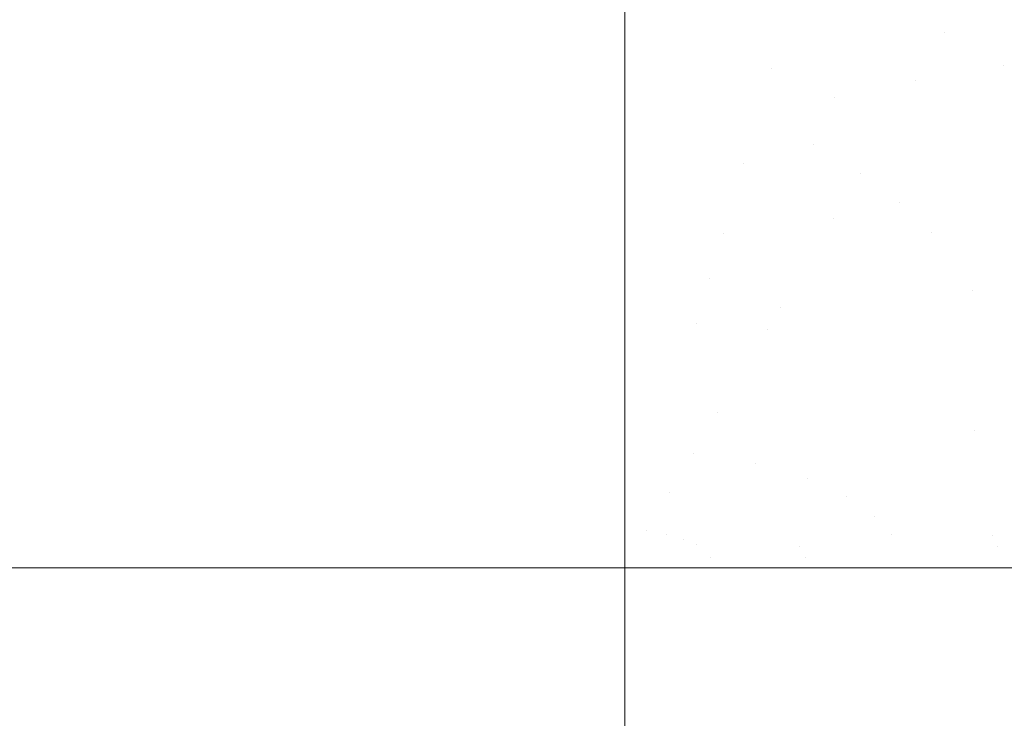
# Model space of a CAD drawing. Header units: centimetres. Extents: x -62 to 63, y 4 to 6.
# Tile 142 of 256: x -20.2918 to -20.21, y 5.8877 to 5.9457. Entities that reach past the tile are written whole.
import ezdxf

# ---------------------------------------------------------------- set-up
doc = ezdxf.new("R2010")
doc.units = ezdxf.units.CM
doc.header["$LTSCALE"] = 2.54
doc.layers.add('Lucido design-1', color=7, linetype='Continuous')

# ---------------------------------------------------------------- blocks, each defined once
blk = doc.blocks.new('Gruppo-4-1')
at = {"color": 7, "linetype": 'Continuous', "lineweight": 9}
for points, invisible_edges in [([(-20.241509, 5.948981, -2277.009471), (-20.241509, 5.945232, -2277.011463), (-61.851453, 5.945232, -2277.011463), (-61.851453, 5.948074, -2277.009953)], 10), ([(-20.241509, 5.945232, -2277.011463), (-20.241509, 5.948981, -2277.009471), (-20.227497, 5.94771, -2277.009968), (-20.22809, 5.945698, -2277.011043)], 14), ([(-20.22809, 5.945698, -2277.011043), (-20.227497, 5.94771, -2277.009968), (-20.213808, 5.946609, -2277.009968), (-20.214981, 5.944644, -2277.011043)], 15), ([(62.978378, 5.946387, -2276.233469), (-61.851453, 5.946387, -2276.233469), (-61.851453, 5.942474, -2276.231539), (62.978378, 5.942474, -2276.231539)], 5), ([(-20.214981, 5.944644, -2277.011043), (-20.213808, 5.946609, -2277.009968), (-20.20718, 5.9458, -2277.009968)], 11), ([(-20.22809, 5.945698, -2277.011043), (-20.228683, 5.943691, -2277.012058), (-20.241509, 5.945232, -2277.011463)], 11), ([(-20.214981, 5.944644, -2277.011043), (-20.216152, 5.942684, -2277.012058), (-20.228683, 5.943691, -2277.012058), (-20.22809, 5.945698, -2277.011043)], 15), ([(-20.20718, 5.9458, -2277.009968), (-20.202468, 5.942941, -2277.011043), (-20.214981, 5.944644, -2277.011043)], 11), ([(-20.241509, 5.945232, -2277.011463), (-20.241509, 5.941402, -2277.013293), (-61.851453, 5.941402, -2277.013293), (-61.851453, 5.944024, -2277.01204)], 10), ([(-61.851453, 5.944024, -2277.01204), (-61.851453, 5.945232, -2277.011463), (-20.241509, 5.945232, -2277.011463)], 10), ([(-20.241509, 5.941402, -2277.013293), (-20.241509, 5.945232, -2277.011463), (-20.228683, 5.943691, -2277.012058), (-20.229273, 5.94169, -2277.013013)], 14), ([(-20.210084, 5.941944, -2277.012058), (-20.216152, 5.942684, -2277.012058), (-20.214981, 5.944644, -2277.011043)], 11), ([(-20.210084, 5.941944, -2277.012058), (-20.214981, 5.944644, -2277.011043), (-20.202468, 5.942941, -2277.011043)], 11), ([(-20.229273, 5.94169, -2277.013013), (-20.228683, 5.943691, -2277.012058), (-20.216152, 5.942684, -2277.012058), (-20.217319, 5.940729, -2277.013013)], 15), ([(-20.202468, 5.942941, -2277.011043), (-20.204191, 5.941056, -2277.012058), (-20.210084, 5.941944, -2277.012058)], 11), ([(62.978378, 5.942474, -2276.231539), (-61.851453, 5.942474, -2276.231539), (-61.851453, 5.93848, -2276.229782), (62.978378, 5.93848, -2276.229782)], 5), ([(-20.217319, 5.940729, -2277.013013), (-20.216152, 5.942684, -2277.012058), (-20.210084, 5.941944, -2277.012058), (-20.211531, 5.940023, -2277.013013)], 15), ([(-20.241509, 5.941402, -2277.013293), (-20.241509, 5.937498, -2277.014959), (-61.851453, 5.937498, -2277.014959), (-61.851453, 5.939999, -2277.013892)], 10), ([(-61.851453, 5.939999, -2277.013892), (-61.851453, 5.941402, -2277.013293), (-20.241509, 5.941402, -2277.013293)], 10), ([(-20.229273, 5.94169, -2277.013013), (-20.229861, 5.939698, -2277.013911), (-20.241509, 5.941402, -2277.013293)], 11), ([(-20.241509, 5.937498, -2277.014959), (-20.241509, 5.941402, -2277.013293), (-20.229861, 5.939698, -2277.013911), (-20.230446, 5.937714, -2277.014752)], 14), ([(-20.224121, 5.939314, -2277.013911), (-20.229861, 5.939698, -2277.013911), (-20.229273, 5.94169, -2277.013013)], 11), ([(-20.224121, 5.939314, -2277.013911), (-20.229273, 5.94169, -2277.013013), (-20.217319, 5.940729, -2277.013013)], 11), ([(-20.211531, 5.940023, -2277.013013), (-20.210084, 5.941944, -2277.012058), (-20.204191, 5.941056, -2277.012058), (-20.205908, 5.939176, -2277.013013)], 15), ([(-20.217319, 5.940729, -2277.013013), (-20.218481, 5.938783, -2277.013911), (-20.224121, 5.939314, -2277.013911)], 11), ([(-20.211531, 5.940023, -2277.013013), (-20.212971, 5.93811, -2277.013911), (-20.218481, 5.938783, -2277.013911), (-20.217319, 5.940729, -2277.013013)], 15), ([(-20.230446, 5.937714, -2277.014752), (-20.229861, 5.939698, -2277.013911), (-20.224121, 5.939314, -2277.013911), (-20.224994, 5.93735, -2277.014752)], 15), ([(-20.205908, 5.939176, -2277.013013), (-20.207619, 5.937304, -2277.013911), (-20.212971, 5.93811, -2277.013911), (-20.211531, 5.940023, -2277.013013)], 15), ([(-20.224994, 5.93735, -2277.014752), (-20.224121, 5.939314, -2277.013911), (-20.218481, 5.938783, -2277.013911), (-20.219638, 5.936846, -2277.014752)], 15), ([(62.978378, 5.93848, -2276.229782), (-61.851453, 5.93848, -2276.229782), (-61.851453, 5.934414, -2276.228201), (62.978378, 5.934414, -2276.228201)], 5), ([(-20.219638, 5.936846, -2277.014752), (-20.218481, 5.938783, -2277.013911), (-20.212971, 5.93811, -2277.013911), (-20.214404, 5.936207, -2277.014752)], 15), ([(-20.214404, 5.936207, -2277.014752), (-20.212971, 5.93811, -2277.013911), (-20.207619, 5.937304, -2277.013911), (-20.209321, 5.935441, -2277.014752)], 15), ([(-20.241509, 5.937498, -2277.014959), (-20.241509, 5.933526, -2277.016458), (-61.851453, 5.933526, -2277.016458), (-61.851453, 5.936014, -2277.015519)], 10), ([(-61.851453, 5.936014, -2277.015519), (-61.851453, 5.937498, -2277.014959), (-20.241509, 5.937498, -2277.014959)], 10), ([(-20.230446, 5.937714, -2277.014752), (-20.231028, 5.935742, -2277.015539), (-20.241509, 5.937498, -2277.014959)], 11), ([(-20.241509, 5.933526, -2277.016458), (-20.241509, 5.937498, -2277.014959), (-20.231028, 5.935742, -2277.015539), (-20.231606, 5.933783, -2277.016272)], 14), ([(-20.224994, 5.93735, -2277.014752), (-20.225863, 5.935397, -2277.015539), (-20.231028, 5.935742, -2277.015539), (-20.230446, 5.937714, -2277.014752)], 15), ([(-20.219638, 5.936846, -2277.014752), (-20.220788, 5.934919, -2277.015539), (-20.225863, 5.935397, -2277.015539), (-20.224994, 5.93735, -2277.014752)], 15), ([(-20.214404, 5.936207, -2277.014752), (-20.215829, 5.934314, -2277.015539), (-20.220788, 5.934919, -2277.015539), (-20.219638, 5.936846, -2277.014752)], 15), ([(-20.231606, 5.933783, -2277.016272), (-20.231028, 5.935742, -2277.015539), (-20.225863, 5.935397, -2277.015539)], 11), ([(-20.209321, 5.935441, -2277.014752), (-20.211013, 5.933589, -2277.015539), (-20.215829, 5.934314, -2277.015539), (-20.214404, 5.936207, -2277.014752)], 15), ([(-20.225863, 5.935397, -2277.015539), (-20.22193, 5.933005, -2277.016272), (-20.231606, 5.933783, -2277.016272)], 11), ([(-20.225863, 5.935397, -2277.015539), (-20.220788, 5.934919, -2277.015539), (-20.22193, 5.933005, -2277.016272)], 11), ([(-20.22193, 5.933005, -2277.016272), (-20.220788, 5.934919, -2277.015539), (-20.215829, 5.934314, -2277.015539), (-20.217246, 5.932434, -2277.016272)], 15), ([(-20.204411, 5.934556, -2277.014752), (-20.206362, 5.93275, -2277.015539), (-20.211013, 5.933589, -2277.015539), (-20.209321, 5.935441, -2277.014752)], 15), ([(62.978378, 5.934414, -2276.228201), (-61.851453, 5.934414, -2276.228201), (-61.851453, 5.930283, -2276.226798), (62.978378, 5.930283, -2276.226798)], 5), ([(-20.217246, 5.932434, -2277.016272), (-20.215829, 5.934314, -2277.015539), (-20.211013, 5.933589, -2277.015539), (-20.212695, 5.931748, -2277.016272)], 15), ([(-20.241509, 5.933526, -2277.016458), (-20.241509, 5.929494, -2277.017787), (-61.851453, 5.929494, -2277.017787), (-61.851453, 5.932079, -2277.016935)], 10), ([(-61.851453, 5.932079, -2277.016935), (-61.851453, 5.933526, -2277.016458), (-20.241509, 5.933526, -2277.016458)], 10), ([(-20.231606, 5.933783, -2277.016272), (-20.232179, 5.931838, -2277.016954), (-20.241509, 5.933526, -2277.016458)], 11), ([(-20.241509, 5.929494, -2277.017787), (-20.241509, 5.933526, -2277.016458), (-20.232179, 5.931838, -2277.016954), (-20.232749, 5.929908, -2277.017586)], 14), ([(-20.22193, 5.933005, -2277.016272), (-20.223065, 5.931105, -2277.016954), (-20.232179, 5.931838, -2277.016954), (-20.231606, 5.933783, -2277.016272)], 15), ([(-20.212695, 5.931748, -2277.016272), (-20.211013, 5.933589, -2277.015539), (-20.206362, 5.93275, -2277.015539), (-20.2083, 5.930956, -2277.016272)], 15), ([(-20.217246, 5.932434, -2277.016272), (-20.218652, 5.930567, -2277.016954), (-20.223065, 5.931105, -2277.016954), (-20.22193, 5.933005, -2277.016272)], 15), ([(-20.212695, 5.931748, -2277.016272), (-20.214365, 5.929921, -2277.016954), (-20.218652, 5.930567, -2277.016954), (-20.217246, 5.932434, -2277.016272)], 15), ([(-20.232749, 5.929908, -2277.017586), (-20.232179, 5.931838, -2277.016954), (-20.223065, 5.931105, -2277.016954), (-20.22419, 5.92922, -2277.017586)], 15), ([(-20.2083, 5.930956, -2277.016272), (-20.210224, 5.929175, -2277.016954), (-20.214365, 5.929921, -2277.016954), (-20.212695, 5.931748, -2277.016272)], 15), ([(-20.22419, 5.92922, -2277.017586), (-20.223065, 5.931105, -2277.016954), (-20.218652, 5.930567, -2277.016954)], 11), ([(-20.204079, 5.930066, -2277.016272), (-20.206248, 5.928336, -2277.016954), (-20.210224, 5.929175, -2277.016954), (-20.2083, 5.930956, -2277.016272)], 15), ([(62.978378, 5.928205, -2276.226193), (62.978378, 5.930283, -2276.226798), (-61.851453, 5.930283, -2276.226798), (-61.851453, 5.928205, -2276.226193)], 10), ([(-20.241509, 5.929494, -2277.017787), (-20.232749, 5.929908, -2277.017586), (-20.233313, 5.927994, -2277.01817)], 11), ([(-20.22419, 5.92922, -2277.017586), (-20.225307, 5.92735, -2277.01817), (-20.233313, 5.927994, -2277.01817), (-20.232749, 5.929908, -2277.017586)], 15), ([(-20.218652, 5.930567, -2277.016954), (-20.216021, 5.928108, -2277.017586), (-20.22419, 5.92922, -2277.017586)], 11), ([(-20.218652, 5.930567, -2277.016954), (-20.214365, 5.929921, -2277.016954), (-20.216021, 5.928108, -2277.017586)], 11), ([(-20.216021, 5.928108, -2277.017586), (-20.214365, 5.929921, -2277.016954), (-20.210224, 5.929175, -2277.016954), (-20.212133, 5.927407, -2277.017586)], 15), ([(-61.851453, 5.928207, -2277.018151), (-61.851453, 5.929494, -2277.017787), (-20.241509, 5.929494, -2277.017787), (-20.241509, 5.928207, -2277.018151)], 10), ([(-20.233313, 5.927994, -2277.01817), (-20.241509, 5.928207, -2277.018151), (-20.241509, 5.929494, -2277.017787)], 9), ([(-20.216021, 5.928108, -2277.017586), (-20.217664, 5.92631, -2277.01817), (-20.225307, 5.92735, -2277.01817), (-20.22419, 5.92922, -2277.017586)], 15), ([(-20.212133, 5.927407, -2277.017586), (-20.210224, 5.929175, -2277.016954), (-20.206248, 5.928336, -2277.016954), (-20.2084, 5.92662, -2277.017586)], 15), ([(-20.241509, 5.928207, -2277.018151), (-20.241509, 5.92541, -2277.018943), (-61.851453, 5.92541, -2277.018943), (-61.851453, 5.928207, -2277.018151)], 10), ([(-61.851453, 5.928205, -2276.226193), (-61.851453, 5.926094, -2276.225577), (62.978378, 5.926094, -2276.225577), (62.978378, 5.928205, -2276.226193)], 10), ([(-20.241509, 5.92541, -2277.018943), (-20.241509, 5.928207, -2277.018151), (-20.233313, 5.927994, -2277.01817), (-20.233873, 5.926098, -2277.018707)], 14), ([(-20.233873, 5.926098, -2277.018707), (-20.233313, 5.927994, -2277.01817), (-20.225307, 5.92735, -2277.01817), (-20.226412, 5.925498, -2277.018707)], 15), ([(-20.226412, 5.925498, -2277.018707), (-20.225307, 5.92735, -2277.01817), (-20.217664, 5.92631, -2277.01817), (-20.219291, 5.924529, -2277.018707)], 15), ([(-20.212133, 5.927407, -2277.017586), (-20.214026, 5.925655, -2277.01817), (-20.217664, 5.92631, -2277.01817), (-20.216021, 5.928108, -2277.017586)], 15), ([(-20.2084, 5.92662, -2277.017586), (-20.210533, 5.924918, -2277.01817), (-20.214026, 5.925655, -2277.01817), (-20.212133, 5.927407, -2277.017586)], 15), ([(-20.204834, 5.925753, -2277.017586), (-20.207198, 5.924107, -2277.01817), (-20.210533, 5.924918, -2277.01817), (-20.2084, 5.92662, -2277.017586)], 15), ([(62.978378, 5.924403, -2276.225164), (62.978378, 5.926094, -2276.225577), (-61.851453, 5.926094, -2276.225577), (-61.851453, 5.924403, -2276.225164)], 10), ([(-20.241509, 5.92541, -2277.018943), (-20.233873, 5.926098, -2277.018707), (-20.234427, 5.92422, -2277.019198)], 11), ([(-20.226412, 5.925498, -2277.018707), (-20.227507, 5.923664, -2277.019198), (-20.234427, 5.92422, -2277.019198), (-20.233873, 5.926098, -2277.018707)], 15), ([(-20.212648, 5.923232, -2277.018707), (-20.219291, 5.924529, -2277.018707), (-20.217664, 5.92631, -2277.01817), (-20.214026, 5.925655, -2277.01817)], 15), ([(-61.851453, 5.924405, -2277.019182), (-61.851453, 5.92541, -2277.018943), (-20.241509, 5.92541, -2277.018943), (-20.241509, 5.924405, -2277.019182)], 10), ([(-20.234427, 5.92422, -2277.019198), (-20.241509, 5.924405, -2277.019182), (-20.241509, 5.92541, -2277.018943)], 9), ([(-20.219291, 5.924529, -2277.018707), (-20.220903, 5.922765, -2277.019198), (-20.227507, 5.923664, -2277.019198), (-20.226412, 5.925498, -2277.018707)], 15), ([(-20.214026, 5.925655, -2277.01817), (-20.210533, 5.924918, -2277.01817), (-20.212648, 5.923232, -2277.018707)], 11), ([(-20.206588, 5.921659, -2277.018707), (-20.212648, 5.923232, -2277.018707), (-20.210533, 5.924918, -2277.01817), (-20.207198, 5.924107, -2277.01817)], 15), ([(-20.241509, 5.924405, -2277.019182), (-20.241509, 5.92128, -2277.019925), (-61.851453, 5.92128, -2277.019925), (-61.851453, 5.924405, -2277.019182)], 10), ([(-61.851453, 5.924403, -2276.225164), (-61.851453, 5.921856, -2276.22454), (62.978378, 5.921856, -2276.22454), (62.978378, 5.924403, -2276.225164)], 10), ([(-20.241509, 5.924405, -2277.019182), (-20.234427, 5.92422, -2277.019198), (-20.235517, 5.920523, -2277.020052)], 11), ([(-20.235517, 5.920523, -2277.020052), (-20.241509, 5.92128, -2277.019925), (-20.241509, 5.924405, -2277.019182)], 9), ([(-20.229664, 5.920053, -2277.020052), (-20.235517, 5.920523, -2277.020052), (-20.234427, 5.92422, -2277.019198)], 11), ([(-20.234427, 5.92422, -2277.019198), (-20.228591, 5.921849, -2277.019646), (-20.229664, 5.920053, -2277.020052)], 11), ([(-20.234427, 5.92422, -2277.019198), (-20.227507, 5.923664, -2277.019198), (-20.228591, 5.921849, -2277.019646)], 11), ([(-20.212648, 5.923232, -2277.018707), (-20.214741, 5.921562, -2277.019198), (-20.220903, 5.922765, -2277.019198), (-20.219291, 5.924529, -2277.018707)], 15), ([(-20.228591, 5.921849, -2277.019646), (-20.227507, 5.923664, -2277.019198), (-20.220903, 5.922765, -2277.019198), (-20.222498, 5.921019, -2277.019646)], 15), ([(-20.222498, 5.921019, -2277.019646), (-20.220903, 5.922765, -2277.019198), (-20.214741, 5.921562, -2277.019198), (-20.216813, 5.919909, -2277.019646)], 15), ([(-20.206588, 5.921659, -2277.018707), (-20.209121, 5.920103, -2277.019198), (-20.214741, 5.921562, -2277.019198), (-20.212648, 5.923232, -2277.018707)], 15), ([(62.978378, 5.921856, -2276.22454), (-61.851453, 5.921856, -2276.22454), (-61.851453, 5.917577, -2276.223689), (62.978378, 5.917577, -2276.223689)], 5), ([(-20.222498, 5.921019, -2277.019646), (-20.224076, 5.919292, -2277.020052), (-20.229664, 5.920053, -2277.020052), (-20.228591, 5.921849, -2277.019646)], 15), ([(-61.851453, 5.92128, -2277.019925), (-20.241509, 5.92128, -2277.019925), (-20.241509, 5.917112, -2277.020732), (-61.851453, 5.917112, -2277.020732)], 5), ([(-20.241509, 5.917112, -2277.020732), (-20.241509, 5.92128, -2277.019925), (-20.235517, 5.920523, -2277.020052), (-20.236583, 5.916909, -2277.020744)], 14), ([(-20.216813, 5.919909, -2277.019646), (-20.218863, 5.918274, -2277.020052), (-20.224076, 5.919292, -2277.020052), (-20.222498, 5.921019, -2277.019646)], 15), ([(-20.216813, 5.919909, -2277.019646), (-20.214741, 5.921562, -2277.019198), (-20.209121, 5.920103, -2277.019198), (-20.211628, 5.918563, -2277.019646)], 15), ([(-20.235517, 5.920523, -2277.020052), (-20.229664, 5.920053, -2277.020052), (-20.231771, 5.916523, -2277.020744), (-20.236583, 5.916909, -2277.020744)], 15), ([(-20.227178, 5.915897, -2277.020744), (-20.231771, 5.916523, -2277.020744), (-20.229664, 5.920053, -2277.020052), (-20.224076, 5.919292, -2277.020052)], 15), ([(-20.211628, 5.918563, -2277.019646), (-20.209121, 5.920103, -2277.019198), (-20.204107, 5.918442, -2277.019198), (-20.207003, 5.917031, -2277.019646)], 15), ([(-20.224076, 5.919292, -2277.020052), (-20.218863, 5.918274, -2277.020052), (-20.222892, 5.915061, -2277.020744), (-20.227178, 5.915897, -2277.020744)], 15), ([(-20.211628, 5.918563, -2277.019646), (-20.214108, 5.91704, -2277.020052), (-20.218863, 5.918274, -2277.020052), (-20.216813, 5.919909, -2277.019646)], 15), ([(-20.207003, 5.917031, -2277.019646), (-20.209867, 5.915635, -2277.020052), (-20.214108, 5.91704, -2277.020052), (-20.211628, 5.918563, -2277.019646)], 15), ([(62.978378, 5.917039, -2276.223606), (62.978378, 5.917577, -2276.223689), (-61.851453, 5.917577, -2276.223689), (-61.851453, 5.917039, -2276.223606)], 10), ([(-20.218984, 5.914046, -2277.020744), (-20.222892, 5.915061, -2277.020744), (-20.218863, 5.918274, -2277.020052), (-20.214108, 5.91704, -2277.020052)], 15), ([(-20.241509, 5.91704, -2277.020742), (-20.241509, 5.913485, -2277.021275), (-61.851453, 5.913485, -2277.021275), (-61.851453, 5.91704, -2277.020742)], 10), ([(62.978378, 5.913486, -2276.22306), (62.978378, 5.917039, -2276.223606), (-61.851453, 5.917039, -2276.223606), (-61.851453, 5.913486, -2276.22306)], 10), ([(-20.236583, 5.916909, -2277.020744), (-20.241509, 5.91704, -2277.020742), (-20.241509, 5.917112, -2277.020732)], 9), ([(-20.233828, 5.913078, -2277.021285), (-20.241509, 5.913485, -2277.021275), (-20.241509, 5.91704, -2277.020742), (-20.236583, 5.916909, -2277.020744)], 13), ([(-20.236583, 5.916909, -2277.020744), (-20.231771, 5.916523, -2277.020744), (-20.233828, 5.913078, -2277.021285)], 11), ([(-20.214108, 5.91704, -2277.020052), (-20.209867, 5.915635, -2277.020052), (-20.215497, 5.912891, -2277.020744), (-20.218984, 5.914046, -2277.020744)], 15), ([(-20.230204, 5.912585, -2277.021285), (-20.233828, 5.913078, -2277.021285), (-20.231771, 5.916523, -2277.020744), (-20.227178, 5.915897, -2277.020744)], 15), ([(-20.227178, 5.915897, -2277.020744), (-20.222892, 5.915061, -2277.020744), (-20.226824, 5.911925, -2277.021285), (-20.230204, 5.912585, -2277.021285)], 15), ([(-20.212455, 5.911633, -2277.020744), (-20.215497, 5.912891, -2277.020744), (-20.209867, 5.915635, -2277.020052), (-20.207948, 5.914883, -2277.020052)], 15), ([(-20.223741, 5.911124, -2277.021285), (-20.226824, 5.911925, -2277.021285), (-20.222892, 5.915061, -2277.020744), (-20.218984, 5.914046, -2277.020744)], 15), ([(-20.207948, 5.914883, -2277.020052), (-20.206166, 5.914105, -2277.020052), (-20.212455, 5.911633, -2277.020744)], 11), ([(-20.241509, 5.912914, -2277.02136), (-20.241509, 5.913485, -2277.021275), (-20.233828, 5.913078, -2277.021285)], 10), ([(-20.218984, 5.914046, -2277.020744), (-20.215497, 5.912891, -2277.020744), (-20.22099, 5.910213, -2277.021285), (-20.223741, 5.911124, -2277.021285)], 15), ([(-20.212455, 5.911633, -2277.020744), (-20.206166, 5.914105, -2277.020052), (-20.203011, 5.912494, -2277.020052), (-20.209861, 5.910309, -2277.020744)], 15), ([(62.978378, 5.910022, -2276.22267), (62.978378, 5.913265, -2276.223025), (-61.851453, 5.913265, -2276.223025), (-61.851453, 5.908928, -2276.22255)], 10), ([(-61.851453, 5.910022, -2277.021668), (-61.851453, 5.912914, -2277.02136), (-20.241509, 5.912914, -2277.02136), (-20.241509, 5.908693, -2277.02181)], 10), ([(-20.241509, 5.912914, -2277.02136), (-20.233828, 5.913078, -2277.021285), (-20.235831, 5.909722, -2277.021687)], 11), ([(-20.235831, 5.909722, -2277.021687), (-20.241509, 5.908693, -2277.02181), (-20.241509, 5.912914, -2277.02136)], 9), ([(-20.230654, 5.90887, -2277.021687), (-20.235831, 5.909722, -2277.021687), (-20.233828, 5.913078, -2277.021285), (-20.230204, 5.912585, -2277.021285)], 15), ([(-20.212455, 5.911633, -2277.020744), (-20.218591, 5.909221, -2277.021285), (-20.22099, 5.910213, -2277.021285), (-20.215497, 5.912891, -2277.020744)], 15), ([(-20.230204, 5.912585, -2277.021285), (-20.226824, 5.911925, -2277.021285), (-20.230654, 5.90887, -2277.021687)], 11), ([(-20.226342, 5.907605, -2277.021687), (-20.230654, 5.90887, -2277.021687), (-20.226824, 5.911925, -2277.021285), (-20.223741, 5.911124, -2277.021285)], 15), ([(-20.223741, 5.911124, -2277.021285), (-20.22099, 5.910213, -2277.021285), (-20.226342, 5.907605, -2277.021687)], 11), ([(-20.209861, 5.910309, -2277.020744), (-20.216545, 5.908177, -2277.021285), (-20.218591, 5.909221, -2277.021285), (-20.212455, 5.911633, -2277.020744)], 15), ([(-20.223055, 5.906099, -2277.021687), (-20.226342, 5.907605, -2277.021687), (-20.22099, 5.910213, -2277.021285), (-20.218591, 5.909221, -2277.021285)], 15), ([(-20.214841, 5.907105, -2277.021285), (-20.216545, 5.908177, -2277.021285), (-20.209861, 5.910309, -2277.020744), (-20.207701, 5.908951, -2277.020744)], 15), ([(-61.851453, 5.908928, -2276.22255), (62.978378, 5.908928, -2276.22255), (62.978378, 5.910022, -2276.22267)], 9), ([(-20.241509, 5.908693, -2277.02181), (-61.851453, 5.908693, -2277.02181), (-61.851453, 5.910022, -2277.021668)], 9), ([(-20.235831, 5.909722, -2277.021687), (-20.23778, 5.906459, -2277.021962), (-20.241509, 5.908693, -2277.02181)], 11), ([(-20.230654, 5.90887, -2277.021687), (-20.234379, 5.905899, -2277.021962), (-20.23778, 5.906459, -2277.021962), (-20.235831, 5.909722, -2277.021687)], 15), ([(-61.851453, 5.908928, -2276.22255), (-61.851453, 5.904574, -2276.222265), (62.978378, 5.904574, -2276.222265), (62.978378, 5.906655, -2276.222402)], 10), ([(62.978378, 5.906655, -2276.222402), (62.978378, 5.908928, -2276.22255), (-61.851453, 5.908928, -2276.22255)], 10), ([(-20.241509, 5.908693, -2277.02181), (-20.241509, 5.904456, -2277.02208), (-61.851453, 5.904456, -2277.02208), (-61.851453, 5.906655, -2277.02194)], 10), ([(-61.851453, 5.906655, -2277.02194), (-61.851453, 5.908693, -2277.02181), (-20.241509, 5.908693, -2277.02181)], 10), ([(-20.241509, 5.904456, -2277.02208), (-20.241509, 5.908693, -2277.02181), (-20.23778, 5.906459, -2277.021962)], 10), ([(-20.226342, 5.907605, -2277.021687), (-20.231547, 5.905068, -2277.021962), (-20.234379, 5.905899, -2277.021962), (-20.230654, 5.90887, -2277.021687)], 15), ([(-20.218591, 5.909221, -2277.021285), (-20.216545, 5.908177, -2277.021285), (-20.223055, 5.906099, -2277.021687)], 11), ([(-20.207701, 5.908951, -2277.020744), (-20.205949, 5.907586, -2277.020744), (-20.213459, 5.906029, -2277.021285), (-20.214841, 5.907105, -2277.021285)], 15), ([(-20.220775, 5.904512, -2277.021687), (-20.223055, 5.906099, -2277.021687), (-20.216545, 5.908177, -2277.021285), (-20.214841, 5.907105, -2277.021285)], 15), ([(-20.223055, 5.906099, -2277.021687), (-20.229388, 5.904079, -2277.021962), (-20.231547, 5.905068, -2277.021962), (-20.226342, 5.907605, -2277.021687)], 15), ([(-20.214841, 5.907105, -2277.021285), (-20.213459, 5.906029, -2277.021285), (-20.220775, 5.904512, -2277.021687)], 11), ([(-20.204572, 5.906238, -2277.020744), (-20.212373, 5.904965, -2277.021285), (-20.213459, 5.906029, -2277.021285), (-20.205949, 5.907586, -2277.020744)], 15), ([(-20.241509, 5.904456, -2277.02208), (-20.23778, 5.906459, -2277.021962), (-20.239673, 5.903288, -2277.02212)], 11), ([(-20.239673, 5.903288, -2277.02212), (-20.23778, 5.906459, -2277.021962), (-20.234379, 5.905899, -2277.021962), (-20.237998, 5.903012, -2277.02212)], 15), ([(-20.226964, 5.902017, -2277.021962), (-20.229388, 5.904079, -2277.021962), (-20.223055, 5.906099, -2277.021687), (-20.220775, 5.904512, -2277.021687)], 15), ([(-20.203531, 5.904924, -2277.020744), (-20.211552, 5.903929, -2277.021285), (-20.212373, 5.904965, -2277.021285), (-20.204572, 5.906238, -2277.020744)], 15), ([(-20.237998, 5.903012, -2277.02212), (-20.234379, 5.905899, -2277.021962), (-20.231547, 5.905068, -2277.021962), (-20.236603, 5.902603, -2277.02212)], 15), ([(-20.219365, 5.902959, -2277.021687), (-20.220775, 5.904512, -2277.021687), (-20.213459, 5.906029, -2277.021285), (-20.212373, 5.904965, -2277.021285)], 15), ([(62.978378, 5.903385, -2276.222239), (62.978378, 5.904574, -2276.222265), (-61.851453, 5.904574, -2276.222265), (-61.851453, 5.903385, -2276.222239)], 10), ([(-61.851453, 5.903385, -2277.022103), (-61.851453, 5.904456, -2277.02208), (-20.241509, 5.904456, -2277.02208), (-20.241509, 5.903385, -2277.022103)], 10), ([(-20.239673, 5.903288, -2277.02212), (-20.241509, 5.903385, -2277.022103), (-20.241509, 5.904456, -2277.02208)], 9), ([(-20.236603, 5.902603, -2277.02212), (-20.231547, 5.905068, -2277.021962), (-20.229388, 5.904079, -2277.021962), (-20.23554, 5.902116, -2277.02212)], 15), ([(-20.220775, 5.904512, -2277.021687), (-20.219365, 5.902959, -2277.021687), (-20.226964, 5.902017, -2277.021962)], 11), ([(-20.212373, 5.904965, -2277.021285), (-20.211552, 5.903929, -2277.021285), (-20.219365, 5.902959, -2277.021687)], 11), ([(-20.210964, 5.902929, -2277.021285), (-20.211552, 5.903929, -2277.021285), (-20.203531, 5.904924, -2277.020744)], 11), ([(-20.203531, 5.904924, -2277.020744), (-20.194405, 5.904402, -2277.020052), (-20.210964, 5.902929, -2277.021285)], 11), ([(-20.23554, 5.902116, -2277.02212), (-20.229388, 5.904079, -2277.021962), (-20.226964, 5.902017, -2277.021962), (-20.234347, 5.901101, -2277.02212)], 15), ([(-20.219365, 5.902959, -2277.021687), (-20.211552, 5.903929, -2277.021285), (-20.210964, 5.902929, -2277.021285), (-20.21058, 5.901974, -2277.021285)], 15), ([(-20.194405, 5.904402, -2277.020052), (-20.193812, 5.902929, -2277.020052), (-20.21058, 5.901974, -2277.021285), (-20.210964, 5.902929, -2277.021285)], 15), ([(-61.851453, 5.903385, -2276.222239), (-61.851453, 5.900212, -2276.22217), (62.978378, 5.900212, -2276.22217), (62.978378, 5.903385, -2276.222239)], 8), ([(-20.241509, 5.903385, -2277.022103), (-20.241509, 5.900212, -2277.02217), (-61.851453, 5.900212, -2277.02217), (-61.851453, 5.903385, -2277.022103)], 8), ([(-20.239673, 5.903288, -2277.02212), (-20.241509, 5.900212, -2277.02217), (-20.241509, 5.903385, -2277.022103)], 9), ([(-20.237998, 5.903012, -2277.02212), (-20.241509, 5.900212, -2277.02217), (-20.239673, 5.903288, -2277.02212)], 11), ([(-20.236603, 5.902603, -2277.02212), (-20.241509, 5.900212, -2277.02217), (-20.237998, 5.903012, -2277.02212)], 11), ([(-20.226492, 5.901068, -2277.021962), (-20.226964, 5.902017, -2277.021962), (-20.219365, 5.902959, -2277.021687)], 11), ([(-20.219365, 5.902959, -2277.021687), (-20.21058, 5.901974, -2277.021285), (-20.226492, 5.901068, -2277.021962)], 11), ([(-20.21058, 5.901974, -2277.021285), (-20.193812, 5.902929, -2277.020052), (-20.200445, 5.900212, -2277.020633)], 11), ([(-20.23554, 5.902116, -2277.02212), (-20.241509, 5.900212, -2277.02217), (-20.236603, 5.902603, -2277.02212)], 11), ([(-20.234347, 5.901101, -2277.02212), (-20.241509, 5.900212, -2277.02217), (-20.23554, 5.902116, -2277.02212)], 11), ([(-20.234347, 5.901101, -2277.02212), (-20.226964, 5.902017, -2277.021962), (-20.226492, 5.901068, -2277.021962)], 11), ([(-20.226492, 5.901068, -2277.021962), (-20.21058, 5.901974, -2277.021285), (-20.220745, 5.900212, -2277.021779)], 11), ([(-20.21058, 5.901974, -2277.021285), (-20.210309, 5.900212, -2277.02119), (-20.220745, 5.900212, -2277.021779)], 9), ([(-20.200445, 5.900212, -2277.020633), (-20.210309, 5.900212, -2277.02119), (-20.21058, 5.901974, -2277.021285)], 10), ([(-20.22636, 5.900212, -2277.021885), (-20.241509, 5.900212, -2277.02217), (-20.234347, 5.901101, -2277.02212)], 10), ([(-20.226492, 5.901068, -2277.021962), (-20.22636, 5.900212, -2277.021885), (-20.234347, 5.901101, -2277.02212)], 11), ([(-20.220745, 5.900212, -2277.021779), (-20.22636, 5.900212, -2277.021885), (-20.226492, 5.901068, -2277.021962)], 10), ([(-61.851453, 4.300212, -2277.02217), (-61.851453, 5.900212, -2277.02217), (-20.241509, 5.900212, -2277.02217), (-20.241509, 4.700212, -2277.02217)], 8), ([(-20.226832, 4.700212, -2277.021894), (-20.241509, 4.700212, -2277.02217), (-20.241509, 5.900212, -2277.02217), (-20.22636, 5.900212, -2277.021885)], 8), ([(-20.22636, 5.900212, -2277.021885), (-20.220745, 5.900212, -2277.021779), (-20.220745, 4.700212, -2277.021779), (-20.226832, 4.700212, -2277.021894)], 10), ([(-20.212243, 4.700212, -2277.021299), (-20.220745, 4.700212, -2277.021779), (-20.220745, 5.900212, -2277.021779), (-20.210309, 5.900212, -2277.02119)], 10), ([(-20.210309, 5.900212, -2277.02119), (-20.200445, 5.900212, -2277.020633), (-20.200445, 4.700212, -2277.020633), (-20.212243, 4.700212, -2277.021299)], 10)]:
    blk.add_3dface(points, dxfattribs=dict(at, invisible_edges=invisible_edges))
blk.add_3dface([(-61.851453, 5.900212, -2276.22217), (-61.851453, 4.300212, -2276.22217), (62.978378, 4.300212, -2276.22217), (62.978378, 5.900212, -2276.22217)], dxfattribs=at)
blk = doc.blocks.new('Gruppo-5-1')
at = {"color": 7}
blk.add_blockref('Gruppo-4-1', (0, 0), dxfattribs=at)

msp = doc.modelspace()

# ---------------------------------------------------------------- block references
at = {"layer": 'Lucido design-1', "color": 7}
msp.add_blockref('Gruppo-5-1', (0, 0), dxfattribs=at)

doc.saveas('drawing.dxf')
